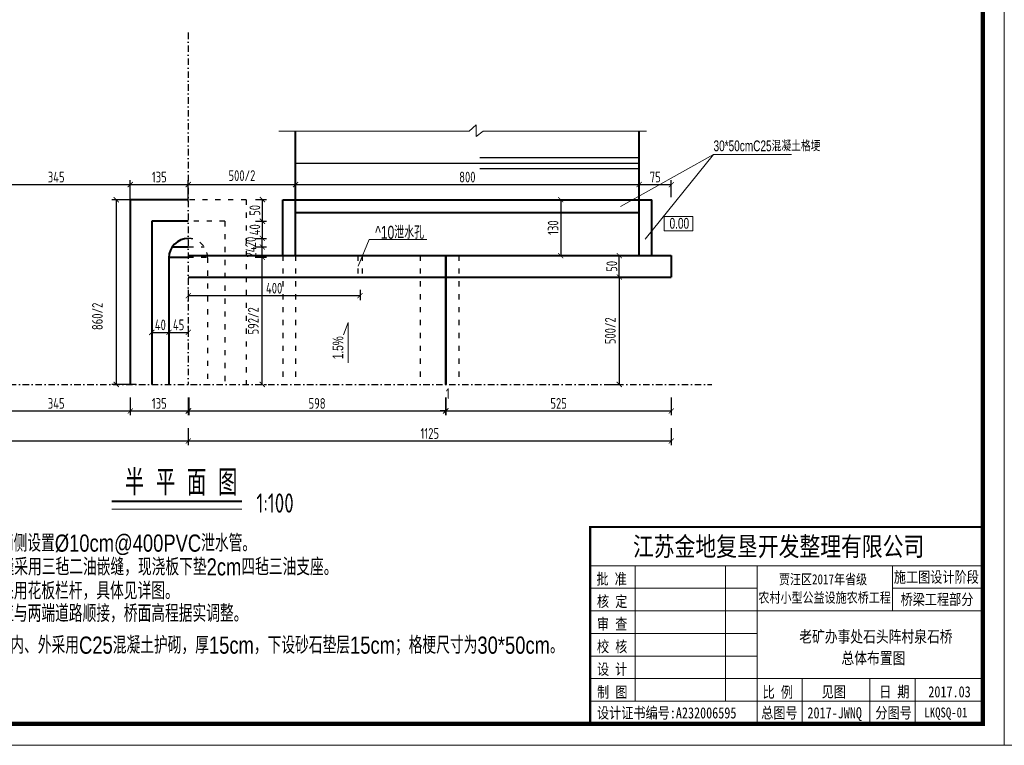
# Model space of a CAD drawing. Header units: inches. Extents: x 112594 to 193184, y 44995 to 116598.
# Tile 21 of 153: x 115388 to 117681, y 62719 to 64408. Entities that reach past the tile are written whole.
import ezdxf

# ---------------------------------------------------------------- set-up
doc = ezdxf.new("R2010")
doc.units = ezdxf.units.IN
doc.header["$MEASUREMENT"] = 0
doc.linetypes.add('ACAD_ISO03W100', pattern=[30, 12, -18])
doc.linetypes.add('DASHDOTX2', pattern=[2, 1, -0.5, 0, -0.5])
doc.layers.get('0').update_dxf_attribs({"lineweight": 15})
for name, color, linetype in [('1', 7, 'Continuous'), ('轴线', 3, 'DASHDOTX2'), ('配筋2', 2, 'Continuous')]:
    doc.layers.add(name, color=color, linetype=linetype)
for name, color, linetype, lineweight in [('BM1', 7, 'Continuous', 15), ('原石', 6, 'Continuous', 40), ('文字', 7, 'Continuous', 20), ('虚线', 2, 'ACAD_ISO03W100', 25), ('轮廓线', 1, 'Continuous', 40)]:
    doc.layers.add(name, color=color, linetype=linetype, lineweight=lineweight)
doc.styles.add('hz-e', font='hztxt_e.shx', dxfattribs={"width": 0.75, "bigfont": 'hztxt.shx'})
doc.styles.add('HZTXT', font='tssdeng.shx', dxfattribs={"width": 0.75, "bigfont": 'hztxt.shx'})
doc.styles.get("Standard").update_dxf_attribs({"font": 'hztxt_e.shx', "width": 0.7, "bigfont": 'hztxt.shx'})
doc.styles.add('图框', font='SIMFANG.TTF', dxfattribs={"width": 0.8, "height": 4})
doc.dimstyles.new('3', dxfattribs={"dimtxt": 25, "dimasz": 12, "dimexe": 10, "dimexo": 30, "dimgap": 5, "dimtad": 1, "dimdec": 0, "dimzin": 0, "dimdsep": 46, "dimtxsty": 'HZTXT', "dimblk": 'ARCHTICK', "dimcen": 0, "dimclrt": 7, "dimazin": 2, "dimtfac": 1, "dimtdec": 0, "dimtix": 1, "dimtmove": 2, "dimatfit": 3, "dimfxl": 250, "dimtolj": 1, "dimtzin": 0, "dimarcsym": 0})

# ---------------------------------------------------------------- blocks, each defined once
blk = doc.blocks.new('_ArchTick')
at = {"color": 0, "linetype": 'ByBlock', "const_width": 0.15}
blk.add_lwpolyline([(-0.5, -0.5), (0.5, 0.5)], dxfattribs=at)
blk = doc.blocks.new('*D434')
at = {"color": 0, "lineweight": -2}
for p, q in [((115780.9, 63995.2), (115780.9, 64034.4)), ((115780.9, 64024.4), (116030.9, 64024.4)), ((116030.9, 63995.2), (116030.9, 64034.4))]:
    blk.add_line(p, q, dxfattribs=at)
at = {"color": 0, "lineweight": -2, "xscale": 12, "yscale": 12, "zscale": 12, "rotation": 180}
blk.add_blockref('_ArchTick', (115780.9, 64024.4), dxfattribs=at)
at = {"color": 0, "lineweight": -2, "xscale": 12, "yscale": 12, "zscale": 12}
blk.add_blockref('_ArchTick', (116030.9, 64024.4), dxfattribs=at)
at = {"color": 7, "insert": (115905.9, 64045.3), "char_height": 25, "attachment_point": 5, "style": 'HZTXT'}
blk.add_mtext('\\A1;500/2', dxfattribs=at)
blk = doc.blocks.new('*D435')
at = {"color": 0, "lineweight": -2}
for p, q in [((116030.9, 63995.2), (116030.9, 64034.4)), ((116030.9, 64024.4), (116830.9, 64024.4)), ((116830.9, 63995.2), (116830.9, 64034.4))]:
    blk.add_line(p, q, dxfattribs=at)
at = {"color": 0, "lineweight": -2, "xscale": 12, "yscale": 12, "zscale": 12, "rotation": 180}
blk.add_blockref('_ArchTick', (116030.9, 64024.4), dxfattribs=at)
at = {"color": 0, "lineweight": -2, "xscale": 12, "yscale": 12, "zscale": 12}
blk.add_blockref('_ArchTick', (116830.9, 64024.4), dxfattribs=at)
at = {"color": 7, "insert": (116430.9, 64041.9), "char_height": 25, "attachment_point": 5, "style": 'HZTXT'}
blk.add_mtext('\\A1;800', dxfattribs=at)
blk = doc.blocks.new('*D505')
at = {"color": 0, "lineweight": -2}
for p, q in [((116379.9, 63529.2), (116379.9, 63487.5)), ((116380.9, 63529.2), (116380.9, 63487.5)), ((116379.9, 63497.5), (116367.9, 63497.5)), ((116379.9, 63497.5), (116380.9, 63497.5)), ((116380.9, 63497.5), (116392.9, 63497.5))]:
    blk.add_line(p, q, dxfattribs=at)
at = {"color": 0, "lineweight": -2, "xscale": 12, "yscale": 12, "zscale": 12}
blk.add_blockref('_ArchTick', (116379.9, 63497.5), dxfattribs=at)
at = {"color": 0, "lineweight": -2, "xscale": 12, "yscale": 12, "zscale": 12, "rotation": 180}
blk.add_blockref('_ArchTick', (116380.9, 63497.5), dxfattribs=at)
at = {"color": 7, "insert": (116385.3, 63537.9), "char_height": 25, "attachment_point": 5, "style": 'HZTXT'}
blk.add_mtext('\\A1;1', dxfattribs=at)
blk = doc.blocks.new('*D506')
at = {"color": 0, "lineweight": -2}
for p, q in [((116380.9, 63529.2), (116380.9, 63487.5)), ((116905.9, 63529.2), (116905.9, 63487.5)), ((116380.9, 63497.5), (116905.9, 63497.5))]:
    blk.add_line(p, q, dxfattribs=at)
at = {"color": 0, "lineweight": -2, "xscale": 12, "yscale": 12, "zscale": 12, "rotation": 180}
blk.add_blockref('_ArchTick', (116380.9, 63497.5), dxfattribs=at)
at = {"color": 0, "lineweight": -2, "xscale": 12, "yscale": 12, "zscale": 12}
blk.add_blockref('_ArchTick', (116905.9, 63497.5), dxfattribs=at)
at = {"color": 7, "insert": (116643.4, 63515), "char_height": 25, "attachment_point": 5, "style": 'HZTXT'}
blk.add_mtext('\\A1;525', dxfattribs=at)
blk = doc.blocks.new('*D439')
at = {"color": 0, "lineweight": -2}
for p, q in [((114655.9, 63457.5), (114655.9, 63417.6)), ((115780.9, 63457.5), (115780.9, 63417.6)), ((114655.9, 63427.6), (115780.9, 63427.6))]:
    blk.add_line(p, q, dxfattribs=at)
at = {"color": 0, "lineweight": -2, "xscale": 12, "yscale": 12, "zscale": 12, "rotation": 180}
blk.add_blockref('_ArchTick', (114655.9, 63427.6), dxfattribs=at)
at = {"color": 0, "lineweight": -2, "xscale": 12, "yscale": 12, "zscale": 12}
blk.add_blockref('_ArchTick', (115780.9, 63427.6), dxfattribs=at)
at = {"color": 7, "insert": (115218.4, 63445.1), "char_height": 25, "attachment_point": 5, "style": 'HZTXT'}
blk.add_mtext('\\A1;1125', dxfattribs=at)
blk = doc.blocks.new('*D440')
at = {"color": 0, "lineweight": -2}
for p, q in [((115780.9, 63457.5), (115780.9, 63417.6)), ((116905.9, 63457.5), (116905.9, 63417.6)), ((115780.9, 63427.6), (116905.9, 63427.6))]:
    blk.add_line(p, q, dxfattribs=at)
at = {"color": 0, "lineweight": -2, "xscale": 12, "yscale": 12, "zscale": 12, "rotation": 180}
blk.add_blockref('_ArchTick', (115780.9, 63427.6), dxfattribs=at)
at = {"color": 0, "lineweight": -2, "xscale": 12, "yscale": 12, "zscale": 12}
blk.add_blockref('_ArchTick', (116905.9, 63427.6), dxfattribs=at)
at = {"color": 7, "insert": (116343.4, 63445.1), "char_height": 25, "attachment_point": 5, "style": 'HZTXT'}
blk.add_mtext('\\A1;1125', dxfattribs=at)
blk = doc.blocks.new('*D443')
at = {"color": 0, "lineweight": -2}
for p, q in [((116750.9, 63859.2), (116794.8, 63859.2)), ((116784.8, 63809.2), (116784.8, 63859.2)), ((116750.9, 63809.2), (116794.8, 63809.2))]:
    blk.add_line(p, q, dxfattribs=at)
at = {"color": 0, "lineweight": -2, "xscale": 12, "yscale": 12, "zscale": 12}
for p, rotation in [((116784.8, 63859.2), 90), ((116784.8, 63809.2), 270)]:
    blk.add_blockref('_ArchTick', p, dxfattribs=dict(at, rotation=rotation))
at = {"color": 7, "insert": (116767.3, 63834.2), "char_height": 25, "attachment_point": 5, "rotation": 90, "style": 'HZTXT'}
blk.add_mtext('\\A1;50', dxfattribs=at)
blk = doc.blocks.new('*D447')
at = {"color": 0, "lineweight": -2}
for p, q in [((116750.9, 63809.2), (116794.8, 63809.2)), ((116784.8, 63809.2), (116784.8, 63559.2)), ((116750.9, 63559.2), (116794.8, 63559.2))]:
    blk.add_line(p, q, dxfattribs=at)
at = {"color": 0, "lineweight": -2, "xscale": 12, "yscale": 12, "zscale": 12}
for p, rotation in [((116784.8, 63809.2), 90), ((116784.8, 63559.2), 270)]:
    blk.add_blockref('_ArchTick', p, dxfattribs=dict(at, rotation=rotation))
at = {"color": 7, "insert": (116763.9, 63684.2), "char_height": 25, "attachment_point": 5, "rotation": 90, "style": 'HZTXT'}
blk.add_mtext('\\A1;500/2', dxfattribs=at)
blk = doc.blocks.new('*D448')
at = {"color": 0, "lineweight": -2}
for p, q in [((116830.9, 63995.2), (116830.9, 64034.4)), ((116830.9, 64024.4), (116905.9, 64024.4)), ((116905.9, 63995.2), (116905.9, 64034.4))]:
    blk.add_line(p, q, dxfattribs=at)
at = {"color": 0, "lineweight": -2, "xscale": 12, "yscale": 12, "zscale": 12, "rotation": 180}
blk.add_blockref('_ArchTick', (116830.9, 64024.4), dxfattribs=at)
at = {"color": 0, "lineweight": -2, "xscale": 12, "yscale": 12, "zscale": 12}
blk.add_blockref('_ArchTick', (116905.9, 64024.4), dxfattribs=at)
at = {"color": 7, "insert": (116868.4, 64041.9), "char_height": 25, "attachment_point": 5, "style": 'HZTXT'}
blk.add_mtext('\\A1;75', dxfattribs=at)
blk = doc.blocks.new('*D461')
at = {"color": 0, "lineweight": -2}
for p, q in [((115937.1, 63855.2), (115963.3, 63855.2)), ((115953.3, 63559.2), (115953.3, 63855.2)), ((115957.3, 63559.2), (115963.3, 63559.2))]:
    blk.add_line(p, q, dxfattribs=at)
at = {"color": 0, "lineweight": -2, "xscale": 12, "yscale": 12, "zscale": 12}
for p, rotation in [((115953.3, 63855.2), 90), ((115953.3, 63559.2), 270)]:
    blk.add_blockref('_ArchTick', p, dxfattribs=dict(at, rotation=rotation))
at = {"color": 7, "insert": (115932.5, 63707.2), "char_height": 25, "attachment_point": 5, "rotation": 90, "style": 'HZTXT'}
blk.add_mtext('\\A1;592/2', dxfattribs=at)
blk = doc.blocks.new('*D462')
at = {"color": 0, "lineweight": -2}
for p, q in [((115672.6, 63989.2), (115603.2, 63989.2)), ((115613.2, 63989.2), (115613.2, 63559.2)), ((115659.3, 63559.2), (115603.2, 63559.2))]:
    blk.add_line(p, q, dxfattribs=at)
at = {"color": 0, "lineweight": -2, "xscale": 12, "yscale": 12, "zscale": 12}
for p, rotation in [((115613.2, 63989.2), 90), ((115613.2, 63559.2), 270)]:
    blk.add_blockref('_ArchTick', p, dxfattribs=dict(at, rotation=rotation))
at = {"color": 7, "insert": (115569.3, 63717.6), "char_height": 25, "attachment_point": 5, "rotation": 90, "style": 'HZTXT'}
blk.add_mtext('\\A1;860/2', dxfattribs=at)
blk = doc.blocks.new('*D463')
at = {"color": 0, "lineweight": -2}
for p, q in [((115937.3, 63939.5), (115963.5, 63939.5)), ((115953.5, 63899.2), (115953.5, 63939.5)), ((115938.6, 63899.2), (115963.5, 63899.2))]:
    blk.add_line(p, q, dxfattribs=at)
at = {"color": 0, "lineweight": -2, "xscale": 12, "yscale": 12, "zscale": 12}
for p, rotation in [((115953.5, 63939.5), 90), ((115953.5, 63899.2), 270)]:
    blk.add_blockref('_ArchTick', p, dxfattribs=dict(at, rotation=rotation))
at = {"color": 7, "insert": (115936, 63919.3), "char_height": 25, "attachment_point": 5, "rotation": 90, "style": 'HZTXT'}
blk.add_mtext('\\A1;40', dxfattribs=at)
blk = doc.blocks.new('*D464')
at = {"color": 0, "lineweight": -2}
for p, q in [((115935.8, 63879.2), (115963.4, 63879.2)), ((115953.4, 63855.2), (115953.4, 63879.2)), ((115937.1, 63855.2), (115963.4, 63855.2))]:
    blk.add_line(p, q, dxfattribs=at)
at = {"color": 0, "lineweight": -2, "xscale": 12, "yscale": 12, "zscale": 12}
for p, rotation in [((115953.4, 63879.2), 90), ((115953.4, 63855.2), 270)]:
    blk.add_blockref('_ArchTick', p, dxfattribs=dict(at, rotation=rotation))
at = {"color": 7, "insert": (115927.1, 63867.2), "char_height": 25, "attachment_point": 5, "rotation": 90, "style": 'HZTXT'}
blk.add_mtext('\\A1;24', dxfattribs=at)
blk = doc.blocks.new('*D465')
at = {"color": 0, "lineweight": -2}
for p, q in [((115695.9, 63695.8), (115695.9, 63670.4)), ((115695.9, 63680.4), (115735.9, 63680.4)), ((115735.9, 63695.8), (115735.9, 63670.4))]:
    blk.add_line(p, q, dxfattribs=at)
at = {"color": 0, "lineweight": -2, "xscale": 12, "yscale": 12, "zscale": 12, "rotation": 180}
blk.add_blockref('_ArchTick', (115695.9, 63680.4), dxfattribs=at)
at = {"color": 0, "lineweight": -2, "xscale": 12, "yscale": 12, "zscale": 12}
blk.add_blockref('_ArchTick', (115735.9, 63680.4), dxfattribs=at)
at = {"color": 7, "insert": (115715.9, 63697.9), "char_height": 25, "attachment_point": 5, "style": 'HZTXT'}
blk.add_mtext('\\A1;40', dxfattribs=at)
blk = doc.blocks.new('*D466')
at = {"color": 0, "lineweight": -2}
for p, q in [((115939.1, 63899.2), (115963.4, 63899.2)), ((115953.4, 63879.2), (115953.4, 63899.2)), ((115953, 63879.2), (115963.4, 63879.2))]:
    blk.add_line(p, q, dxfattribs=at)
at = {"color": 0, "lineweight": -2, "xscale": 12, "yscale": 12, "zscale": 12}
for p, rotation in [((115953.4, 63899.2), 90), ((115953.4, 63879.2), 270)]:
    blk.add_blockref('_ArchTick', p, dxfattribs=dict(at, rotation=rotation))
at = {"color": 7, "insert": (115926.1, 63890.9), "char_height": 25, "attachment_point": 5, "rotation": 90, "style": 'HZTXT'}
blk.add_mtext('\\A1;20', dxfattribs=at)
blk = doc.blocks.new('*D467')
at = {"color": 0, "lineweight": -2}
for p, q in [((115735.9, 63695.8), (115735.9, 63670.4)), ((115735.9, 63680.4), (115780.9, 63680.4)), ((115780.9, 63695.8), (115780.9, 63670.4))]:
    blk.add_line(p, q, dxfattribs=at)
at = {"color": 0, "lineweight": -2, "xscale": 12, "yscale": 12, "zscale": 12, "rotation": 180}
blk.add_blockref('_ArchTick', (115735.9, 63680.4), dxfattribs=at)
at = {"color": 0, "lineweight": -2, "xscale": 12, "yscale": 12, "zscale": 12}
blk.add_blockref('_ArchTick', (115780.9, 63680.4), dxfattribs=at)
at = {"color": 7, "insert": (115758.4, 63697.9), "char_height": 25, "attachment_point": 5, "style": 'HZTXT'}
blk.add_mtext('\\A1;45', dxfattribs=at)
blk = doc.blocks.new('*D468')
at = {"color": 0, "lineweight": -2}
for p, q in [((115780.9, 63779.2), (115780.9, 63755.7)), ((116180.9, 63779.2), (116180.9, 63755.7)), ((116180.9, 63765.7), (115780.9, 63765.7))]:
    blk.add_line(p, q, dxfattribs=at)
at = {"color": 0, "lineweight": -2, "xscale": 12, "yscale": 12, "zscale": 12, "rotation": 180}
blk.add_blockref('_ArchTick', (115780.9, 63765.7), dxfattribs=at)
at = {"color": 0, "lineweight": -2, "xscale": 12, "yscale": 12, "zscale": 12}
blk.add_blockref('_ArchTick', (116180.9, 63765.7), dxfattribs=at)
at = {"color": 7, "insert": (115980.9, 63783.2), "char_height": 25, "attachment_point": 5, "style": 'HZTXT'}
blk.add_mtext('\\A1;400', dxfattribs=at)
blk = doc.blocks.new('*D470')
at = {"color": 0, "lineweight": -2}
for p, q in [((115781.9, 63529.2), (115781.9, 63487.5)), ((116379.9, 63529.2), (116379.9, 63487.5)), ((115781.9, 63497.5), (116379.9, 63497.5))]:
    blk.add_line(p, q, dxfattribs=at)
at = {"color": 0, "lineweight": -2, "xscale": 12, "yscale": 12, "zscale": 12, "rotation": 180}
blk.add_blockref('_ArchTick', (115781.9, 63497.5), dxfattribs=at)
at = {"color": 0, "lineweight": -2, "xscale": 12, "yscale": 12, "zscale": 12}
blk.add_blockref('_ArchTick', (116379.9, 63497.5), dxfattribs=at)
at = {"color": 7, "insert": (116080.9, 63515), "char_height": 25, "attachment_point": 5, "style": 'HZTXT'}
blk.add_mtext('\\A1;598', dxfattribs=at)
blk = doc.blocks.new('*D471')
at = {"color": 0, "lineweight": -2}
for p, q in [((115300.9, 63995.2), (115300.9, 64034.4)), ((115300.9, 64024.4), (115645.9, 64024.4)), ((115645.9, 63986.7), (115645.9, 64034.4))]:
    blk.add_line(p, q, dxfattribs=at)
at = {"color": 0, "lineweight": -2, "xscale": 12, "yscale": 12, "zscale": 12, "rotation": 180}
blk.add_blockref('_ArchTick', (115300.9, 64024.4), dxfattribs=at)
at = {"color": 0, "lineweight": -2, "xscale": 12, "yscale": 12, "zscale": 12}
blk.add_blockref('_ArchTick', (115645.9, 64024.4), dxfattribs=at)
at = {"color": 7, "insert": (115473.4, 64041.9), "char_height": 25, "attachment_point": 5, "style": 'HZTXT'}
blk.add_mtext('\\A1;345', dxfattribs=at)
blk = doc.blocks.new('*D472')
at = {"color": 0, "lineweight": -2}
for p, q in [((115645.9, 63985.2), (115645.9, 64034.4)), ((115645.9, 64024.4), (115780.9, 64024.4)), ((115780.9, 63985.2), (115780.9, 64034.4))]:
    blk.add_line(p, q, dxfattribs=at)
at = {"color": 0, "lineweight": -2, "xscale": 12, "yscale": 12, "zscale": 12, "rotation": 180}
blk.add_blockref('_ArchTick', (115645.9, 64024.4), dxfattribs=at)
at = {"color": 0, "lineweight": -2, "xscale": 12, "yscale": 12, "zscale": 12}
blk.add_blockref('_ArchTick', (115780.9, 64024.4), dxfattribs=at)
at = {"color": 7, "insert": (115713.4, 64041.9), "char_height": 25, "attachment_point": 5, "style": 'HZTXT'}
blk.add_mtext('\\A1;135', dxfattribs=at)
blk = doc.blocks.new('*D473')
at = {"color": 0, "lineweight": -2}
for p, q in [((115645.9, 63529.2), (115645.9, 63487.5)), ((115780.9, 63529.2), (115780.9, 63487.5)), ((115645.9, 63497.5), (115780.9, 63497.5))]:
    blk.add_line(p, q, dxfattribs=at)
at = {"color": 0, "lineweight": -2, "xscale": 12, "yscale": 12, "zscale": 12, "rotation": 180}
blk.add_blockref('_ArchTick', (115645.9, 63497.5), dxfattribs=at)
at = {"color": 0, "lineweight": -2, "xscale": 12, "yscale": 12, "zscale": 12}
blk.add_blockref('_ArchTick', (115780.9, 63497.5), dxfattribs=at)
at = {"color": 7, "insert": (115713.4, 63515), "char_height": 25, "attachment_point": 5, "style": 'HZTXT'}
blk.add_mtext('\\A1;135', dxfattribs=at)
blk = doc.blocks.new('*D474')
at = {"color": 0, "lineweight": -2}
for p, q in [((115300.9, 63529.2), (115300.9, 63487.5)), ((115645.9, 63529.2), (115645.9, 63487.5)), ((115300.9, 63497.5), (115645.9, 63497.5))]:
    blk.add_line(p, q, dxfattribs=at)
at = {"color": 0, "lineweight": -2, "xscale": 12, "yscale": 12, "zscale": 12, "rotation": 180}
blk.add_blockref('_ArchTick', (115300.9, 63497.5), dxfattribs=at)
at = {"color": 0, "lineweight": -2, "xscale": 12, "yscale": 12, "zscale": 12}
blk.add_blockref('_ArchTick', (115645.9, 63497.5), dxfattribs=at)
at = {"color": 7, "insert": (115473.4, 63515), "char_height": 25, "attachment_point": 5, "style": 'HZTXT'}
blk.add_mtext('\\A1;345', dxfattribs=at)
blk = doc.blocks.new('*D482')
at = {"color": 0, "lineweight": -2}
for p, q in [((115937.3, 63989.5), (115963.5, 63989.5)), ((115953.5, 63939.2), (115953.5, 63989.5)), ((115938.6, 63939.2), (115963.5, 63939.2))]:
    blk.add_line(p, q, dxfattribs=at)
at = {"color": 0, "lineweight": -2, "xscale": 12, "yscale": 12, "zscale": 12}
for p, rotation in [((115953.5, 63989.5), 90), ((115953.5, 63939.2), 270)]:
    blk.add_blockref('_ArchTick', p, dxfattribs=dict(at, rotation=rotation))
at = {"color": 7, "insert": (115936, 63964.3), "char_height": 25, "attachment_point": 5, "rotation": 90, "style": 'HZTXT'}
blk.add_mtext('\\A1;50', dxfattribs=at)
blk = doc.blocks.new('*D2118')
at = {"color": 0, "lineweight": -2}
for p, q in [((116648.2, 63989.2), (116648.2, 63859.2)), ((116673.5, 63989.2), (116658.2, 63989.2)), ((116673.5, 63859.2), (116658.2, 63859.2))]:
    blk.add_line(p, q, dxfattribs=at)
at = {"color": 0, "lineweight": -2, "xscale": 12, "yscale": 12, "zscale": 12}
for p, rotation in [((116648.2, 63989.2), 90), ((116648.2, 63859.2), 270)]:
    blk.add_blockref('_ArchTick', p, dxfattribs=dict(at, rotation=rotation))
at = {"color": 7, "insert": (116630.7, 63924.2), "char_height": 25, "attachment_point": 5, "rotation": 90, "style": 'HZTXT'}
blk.add_mtext('\\A1;130', dxfattribs=at)

msp = doc.modelspace()

# ---------------------------------------------------------------- linework, layer by layer
for p, q in [((116434.75869, 64148.77598), (116451.08772, 64163.73807)), ((116451.08772, 64163.73807), (116451.08772, 64136.36973)), ((115992.13628, 64148.77598), (116434.75869, 64148.77598)), ((116451.08772, 64136.36973), (116467.4552, 64148.77598)), ((116467.4552, 64148.77598), (116847.71732, 64148.77598)), ((116787.49336, 63973.18202), (117004.43974, 64094.47408)), ((117004.43974, 64094.47408), (116844.81051, 63897.02133)), ((117186.11557, 64094.47408), (117004.43974, 64094.47408)), ((116176.39591, 63834.21096), (116202.32233, 63896.23718)), ((116202.32233, 63896.23718), (116336.31618, 63896.23718)), ((116152.99185, 63703.14401), (116142.32782, 63674.45461)), ((116152.99185, 63703.14401), (116152.99185, 63609.44008)), ((121924.19669, 62719.30555), (113438.54004, 62719.30555))]:
    msp.add_line(p, q)
at = {"lineweight": -3}
for p, q in [((116830.85978, 64073.39038), (116030.85978, 64073.39038)), ((116830.85978, 64086.43202), (116459.78624, 64086.43202)), ((116830.85978, 64060.97028), (116459.78624, 64060.97028))]:
    msp.add_line(p, q, dxfattribs=at)
at = {"ltscale": 2}
msp.add_line((115603.18982, 63268.64485), (115905.59056, 63268.64485), dxfattribs=at)
msp.add_lwpolyline([(116889.24853, 63950.40298), (116956.12869, 63950.40298), (116956.12869, 63916.75224), (116889.24853, 63916.75224)], close=True)
at = {"layer": 'BM1', "linetype": 'Continuous'}
msp.add_line((117681.36837, 65719.60862), (117681.36837, 62719.30555), dxfattribs=at)
msp.add_line((117681.36837, 65719.60862), (117681.36837, 62719.30555), dxfattribs=at)
msp.add_line((117681.36837, 65719.60862), (117681.36837, 62719.30555), dxfattribs=at)
at = {"layer": 'BM1', "color": 0, "linetype": 'Continuous'}
for p, q in [((117681.36836, 65689.30252), (117681.36836, 62719.30555)), ((117681.36836, 65689.30252), (117681.36836, 62719.30555)), ((117681.36836, 65689.30252), (117681.36836, 62719.30555)), ((116716.72887, 63227.37369), (117631.37347, 63227.37369)), ((116716.72887, 63227.37369), (116716.72887, 62769.30045)), ((116716.72887, 62769.30045), (116716.72887, 63227.37369)), ((116716.72887, 63137.26092), (117631.37347, 63137.26092)), ((116821.86043, 62821.86623), (116821.86043, 63137.26092)), ((117032.12356, 63137.26092), (117032.12356, 62821.86623)), ((117105.71565, 63137.26092), (117105.71565, 62769.30045)), ((117421.11034, 63032.12936), (117421.11034, 63137.26092)), ((116716.72887, 63084.69514), (117105.71565, 63084.69514)), ((117421.11034, 63084.69514), (117631.37347, 63084.69514)), ((116716.72887, 63032.12936), (117631.37347, 63032.12936)), ((116716.72887, 62979.56358), (117105.71565, 62979.56358)), ((116716.72887, 62926.9978), (117105.71565, 62926.9978)), ((116716.72887, 62874.43202), (117631.37347, 62874.43202)), ((117210.84722, 62874.43202), (117210.84722, 62769.30045)), ((117368.54456, 62874.43202), (117368.54456, 62769.30045)), ((117473.67612, 62874.43202), (117473.67612, 62821.86623)), ((117473.67612, 62769.30045), (117473.67612, 62874.43202)), ((116716.72887, 62821.86623), (117631.37347, 62821.86623))]:
    msp.add_line(p, q, dxfattribs=at)
at = {"layer": 'BM1', "color": 0, "linetype": 'Continuous', "const_width": 9.99898}
msp.add_lwpolyline([(113606.38414, 62769.30045), (113606.38414, 65639.30763), (117631.37347, 65639.30763), (117631.37347, 62769.30045)], close=True, dxfattribs=at)
at = {"layer": 'BM1', "color": 0, "linetype": 'Continuous', "const_width": 5.25658}
msp.add_lwpolyline([(117631.37347, 63227.37369), (116716.72887, 63227.37369), (116716.72887, 62769.30045)], dxfattribs=at)
at = {"layer": '原石'}
for p, q in [((116000.85978, 63989.21096), (116860.85978, 63989.21096)), ((116030.85978, 63959.21096), (116830.85978, 63959.21096)), ((115780.85978, 63859.21096), (116179.85978, 63859.21096)), ((116180.85978, 63859.21096), (116905.85978, 63859.21096)), ((115780.85978, 63809.21096), (116379.85978, 63809.21096)), ((116380.85978, 63809.21096), (116905.85978, 63809.21096))]:
    msp.add_line(p, q, dxfattribs=at)
at = {"layer": '虚线'}
for p, q in [((115915.85913, 63989.21096), (115780.85978, 63989.21096)), ((115915.85913, 63989.21096), (115915.85913, 63559.21096)), ((115865.85913, 63939.21096), (115780.85978, 63939.21096)), ((115865.85913, 63939.21096), (115865.85913, 63559.21096)), ((115780.85978, 63879.21096), (115818.27571, 63879.21096)), ((115780.85978, 63855.21096), (115825.85913, 63855.21096)), ((115825.85913, 63854.21096), (115825.85913, 63559.21096)), ((116000.85978, 63859.21096), (116000.85978, 63559.21096)), ((116030.85978, 63859.21096), (116030.85978, 63559.21096)), ((116175.85978, 63859.21096), (116175.85978, 63809.21096)), ((116185.85978, 63859.21096), (116185.85978, 63809.21096)), ((116321.16797, 63859.21096), (116321.16797, 63559.21096)), ((116410.85978, 63859.21096), (116410.85978, 63559.21096))]:
    msp.add_line(p, q, dxfattribs=at)
msp.add_arc((115780.85913, 63854.21096), 45, 0, 89.99917518, dxfattribs=at)
at = {"layer": '轮廓线'}
for p, q in [((116030.85978, 63859.21096), (116030.85978, 64148.77598)), ((116830.85978, 63859.21096), (116830.85978, 64148.77598)), ((116000.85978, 63859.21096), (116000.85978, 63989.21096)), ((116860.85978, 63859.21096), (116860.85978, 63989.21096)), ((116379.85978, 63859.21096), (116379.85978, 63559.21096)), ((116380.85978, 63859.21096), (116380.85978, 63559.21096)), ((116905.85978, 63859.21096), (116905.85978, 63809.21096))]:
    msp.add_line(p, q, dxfattribs=at)
at = {"layer": '轮廓线', "ltscale": 2}
for p, q in [((115780.85913, 63989.21096), (115645.85913, 63989.21096)), ((115645.85913, 63989.21096), (115645.85913, 63559.21096)), ((115780.85913, 63939.21096), (115695.85913, 63939.21096)), ((115695.85913, 63939.21096), (115695.85913, 63559.21096)), ((115743.44256, 63879.21096), (115780.85913, 63879.21096)), ((115735.85913, 63855.21096), (115780.85913, 63855.21096)), ((115735.85913, 63854.21096), (115735.85913, 63559.21096)), ((115603.18982, 63287.91691), (115905.59056, 63287.91691))]:
    msp.add_line(p, q, dxfattribs=at)
at = {"layer": '轮廓线'}
msp.add_arc((115780.85913, 63854.21096), 45, 90, 180, dxfattribs=at)
at = {"layer": '轴线', "ltscale": 15}
for p, q in [((115780.85978, 64378.16285), (115780.85978, 63559.21096)), ((114612.58011, 63559.21096), (117000.2331, 63559.21096))]:
    msp.add_line(p, q, dxfattribs=at)

# ---------------------------------------------------------------- texts
at = {"width": 0.7}
for s, p in [('30*50cmC25混凝土格埂', (117004.17598, 64102.07231)), ('0.00', (116901.80846, 63921.76638))]:
    msp.add_text(s, height=25, dxfattribs=at).set_placement(p)
at = {"style": 'hz-e', "width": 0.8}
for s, p in [('6、桥面两侧设置%%c10cm@400PVC泄水管。', (115222.34711, 63169.89002)), ('7、伸缩缝采用三毡二油嵌缝，现浇板下垫2cm四毡三油支座。', (115223.87823, 63114.53923)), ('3、图中尺寸单位:高程以米计（相对高程，以附近路面为0m起算），其余以厘米计。', (113969.61035, 63064.6664)), ('8、本桥采用花板栏杆，具体见详图。', (115222.99195, 63058.70077)), ('9、该桥应与两端道路顺接，桥面高程据实调整。', (115222.99195, 63006.27805)), ('5、混凝土路面以下80cm桥台回填土采用5%%%石灰土。其余回填土，并应分层夯实，', (113972.18862, 62938.75453)), ('10、桥台内、外采用C25混凝土护砌，厚15cm，下设砂石垫层15cm；格梗尺寸为30*50cm。', (115222.96531, 62932.37851))]:
    msp.add_text(s, height=40, dxfattribs=at).set_placement(p)
at = {"lineweight": -3, "insert": (116117.01559, 63617.9377), "char_height": 25, "width": 295.38, "attachment_point": 1, "rotation": 90}
msp.add_mtext('1.5%', dxfattribs=at)
at = {"layer": '1', "color": 7, "linetype": 'Continuous', "style": '图框', "width": 0.8}
for s, height, p in [('江苏金地复垦开发整理有限公司 ', 44.4121037, (116816.53644, 63159.86072)), ('批 准', 25.907061, (116731.44833, 63093.59357)), ('贾汪区2017年省级', 23.551873, (117156.42866, 63093.92791)), ('核 定', 25.907061, (116732.77116, 63041.2997)), ('农村小型公益设施农桥工程', 23.5518732, (117108.70612, 63051.32006)), ('审 查', 25.907061, (116732.77116, 62988.73392)), ('校 核', 25.907061, (116732.77116, 62936.16814)), ('设 计', 25.907061, (116732.77116, 62883.60236)), ('制 图', 25.907061, (116733.11213, 62830.309)), ('比 例', 25.907061, (117118.53246, 62830.03111)), ('见图', 25.907061, (117255.85314, 62830.95331)), ('日 期', 25.907061, (117389.84362, 62830.95331)), ('2017.03', 25.907061, (117504.43494, 62830.95331)), ('设计证书编号:A232006595 ', 25.9070605, (116732.78777, 62781.83023)), ('总图号', 25.907061, (117115.12792, 62781.98364)), ('2017-JWNQ', 25.907061, (117222.87614, 62781.98364)), ('分图号', 25.907061, (117381.13422, 62781.98364))]:
    msp.add_text(s, height=height, dxfattribs=at).set_placement(p)
at = {"layer": '1', "color": 7, "linetype": 'Continuous', "char_height": 25.907061, "width": 215.1817481, "attachment_point": 5, "style": '图框'}
for s, insert in [('施工图设计阶段', (117523.1134, 63109.44435)), ('桥梁工程部分', (117524.63231, 63057.35586))]:
    msp.add_mtext(s, dxfattribs=dict(at, insert=insert))
at = {"layer": 'BM1', "color": 0, "linetype": 'Continuous', "style": '图框', "width": 0.8}
msp.add_text('LKQSQ-01', height=23, dxfattribs=at).set_placement((117495.23989, 62784.20515))
at = {"layer": '文字', "style": 'HZTXT', "width": 0.75}
for s, height, p in [(' 半 平 面 图', 60, (115605.90091, 63300.68781)), ('1:100', 45, (115939.68706, 63260.5869))]:
    msp.add_text(s, height=height, dxfattribs=at).set_placement(p)
at = {"layer": '文字', "linetype": 'Continuous', "style": '图框', "width": 0.8}
for s, height, p in [('老矿办事处石头阵村泉石桥', 27.2755102, (117203.74825, 62958.69092)), ('总体布置图', 27.27551, (117302.07022, 62908.68181))]:
    msp.add_text(s, height=height, dxfattribs=at).set_placement(p)
at = {"layer": '配筋2', "width": 0.7}
msp.add_text('^ 10泄水孔', height=30, dxfattribs=at).set_placement((116216.2576, 63898.27206))

# ---------------------------------------------------------------- dimensions: what is measured, and where the dimension line sits
for base, p1, p2, picture, middle in [((115645.85913, 64024.38865), (115300.85978, 63965.17073), (115645.85913, 63956.66327), '*D471', (115473.35946, 64041.88865)), ((115780.85913, 64024.38865), (115645.85913, 63955.17073), (115780.85913, 63955.17073), '*D472', (115713.35913, 64041.88865)), ((116830.85978, 64024.38865), (116030.85978, 63965.17073), (116830.85978, 63965.17073), '*D435', (116430.85978, 64041.88865)), ((116905.85978, 64024.38865), (116830.85978, 63965.17073), (116905.85978, 63965.17073), '*D448', (116868.35978, 64041.88865)), ((115780.85978, 63765.65399), (116180.85978, 63809.21096), (115780.85978, 63809.21096), '*D468', (115980.85978, 63783.15399)), ((115735.85913, 63680.38833), (115695.85913, 63725.81156), (115735.85913, 63725.81156), '*D465', (115715.85913, 63697.88833)), ((115780.85913, 63680.38833), (115735.85913, 63725.81156), (115780.85913, 63725.81156), '*D467', (115758.35913, 63697.88833)), ((115645.85978, 63497.51554), (115300.85978, 63559.21096), (115645.85978, 63559.21096), '*D474', (115473.35978, 63515.01554)), ((115780.85913, 63497.51554), (115645.85913, 63559.21096), (115780.85913, 63559.21096), '*D473', (115713.35913, 63515.01554)), ((116379.85978, 63497.51554), (115781.85978, 63559.21096), (116379.85978, 63559.21096), '*D470', (116080.85978, 63515.01554)), ((116905.85978, 63497.51554), (116380.85978, 63559.21096), (116905.85978, 63559.21096), '*D506', (116643.35978, 63515.01554)), ((115780.85978, 63427.60308), (114655.85978, 63487.51554), (115780.85978, 63487.51554), '*D439', (115218.35978, 63445.10308)), ((116905.85978, 63427.60308), (115780.85978, 63487.51554), (116905.85978, 63487.51554), '*D440', (116343.35978, 63445.10308))]:
    dim = msp.add_linear_dim(base=base, p1=p1, p2=p2, dimstyle='3')
    dim.commit()
    dim.dimension.update_dxf_attribs({"geometry": picture, "text_midpoint": middle})
dim = msp.add_linear_dim(base=(116030.85978, 64024.38865), p1=(115780.85978, 63965.17073), p2=(116030.85978, 63965.17073), text='<>/2', dimstyle='3', override={"dimlfac": 2})
dim.commit()
dim.dimension.update_dxf_attribs({"geometry": '*D434', "text_midpoint": (115905.85978, 64045.25403)})
dim = msp.add_linear_dim(base=(115613.19685, 63559.21096), p1=(115702.57322, 63989.21096), p2=(115689.29166, 63559.21096), angle=90, text='<>/2', dimstyle='3', override={"dimlfac": 2})
dim.commit()
dim.dimension.update_dxf_attribs({"geometry": '*D462', "text_midpoint": (115569.29593, 63717.63326), "dimtype": 160})
for base, p1, p2, picture, middle in [((115953.54319, 63989.47642), (115908.60523, 63939.21096), (115907.3363, 63989.47642), '*D482', (115936.04319, 63964.34369)), ((116648.1587, 63859.21096), (116643.48914, 63989.21096), (116643.48914, 63859.21096), '*D2118', (116630.6587, 63924.21096)), ((115953.54319, 63939.47642), (115908.60523, 63899.21096), (115907.3363, 63939.47642), '*D463', (115936.04319, 63919.34369)), ((116784.75661, 63859.21096), (116720.85978, 63809.21096), (116720.85978, 63859.21096), '*D443', (116767.25661, 63834.21096))]:
    dim = msp.add_linear_dim(base=base, p1=p1, p2=p2, angle=90, dimstyle='3')
    dim.commit()
    dim.dimension.update_dxf_attribs({"geometry": picture, "text_midpoint": middle})
for base, p1, p2, picture, middle in [((115953.44988, 63899.21096), (115923.00193, 63879.21096), (115909.11012, 63899.21096), '*D466', (115926.14596, 63890.87567)), ((115953.44988, 63879.21096), (115907.05134, 63855.21096), (115905.84546, 63879.21096), '*D464', (115927.09115, 63867.21096))]:
    dim = msp.add_linear_dim(base=base, p1=p1, p2=p2, angle=90, dimstyle='3')
    dim.commit()
    dim.dimension.update_dxf_attribs({"geometry": picture, "text_midpoint": middle, "dimtype": 160})
for base, p1, p2, picture, middle in [((115953.32037, 63855.21096), (115927.25656, 63559.21096), (115907.05134, 63855.21096), '*D461', (115932.45498, 63707.21096)), ((116784.75661, 63559.21096), (116720.85978, 63809.21096), (116720.85978, 63559.21096), '*D447', (116763.89122, 63684.21096))]:
    dim = msp.add_linear_dim(base=base, p1=p1, p2=p2, angle=90, text='<>/2', dimstyle='3', override={"dimlfac": 2})
    dim.commit()
    dim.dimension.update_dxf_attribs({"geometry": picture, "text_midpoint": middle})
dim = msp.add_linear_dim(base=(116380.85978, 63497.51554), p1=(116379.85978, 63559.21096), p2=(116380.85978, 63559.21096), dimstyle='3')
dim.commit()
dim.dimension.update_dxf_attribs({"geometry": '*D505', "text_midpoint": (116385.2762, 63537.87024), "dimtype": 160})

doc.saveas('drawing.dxf')
